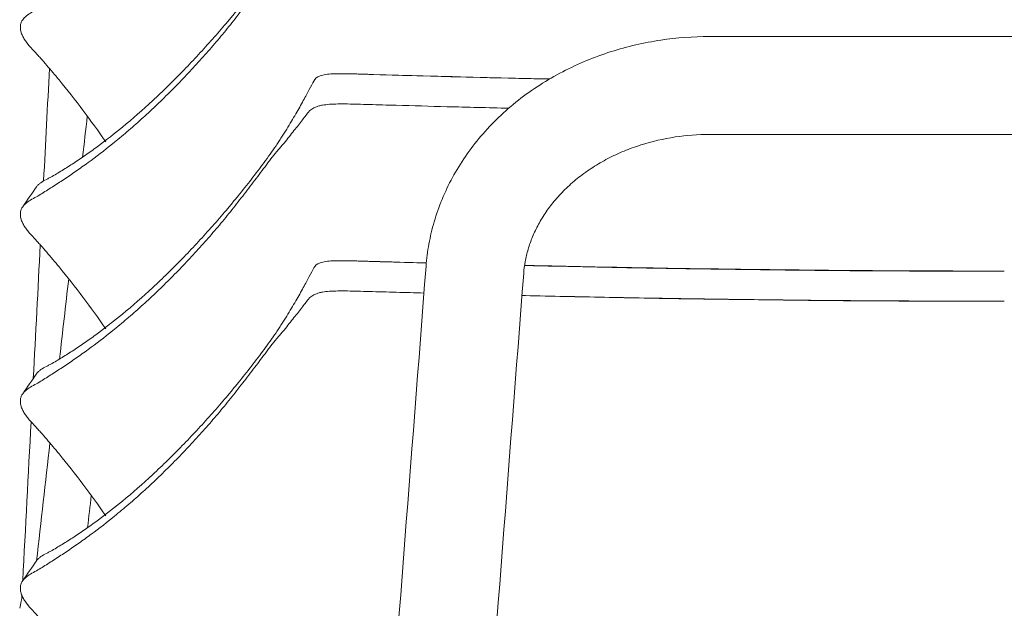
# Model space of a CAD drawing. Header units: centimetres. Extents: x -28 to 145, y -313 to 96.
# Tile 57 of 64: x -25 to 0, y 35 to 50. Entities that reach past the tile are written whole.
import ezdxf

# ---------------------------------------------------------------- set-up
doc = ezdxf.new("R2010")
doc.units = ezdxf.units.CM
doc.layers.add('Main lines', color=7, linetype='Continuous', lineweight=13, true_color=0x000000)
doc.layers.add('Predefinito', color=7, linetype='Continuous', true_color=0x000000)

# ---------------------------------------------------------------- blocks, each defined once
blk = doc.blocks.new('CB-298_Petal_Stacked_2D_Back')
at = {"layer": 'Main lines'}
for points, knots in [([(-22.523, 81.09), (-22.264, 81.303), (-22.006, 81.529), (-21.622, 81.884), (-21.495, 82.006), (-21.243, 82.252), (-21.118, 82.378), (-20.87, 82.632), (-20.747, 82.761), (-20.504, 83.023), (-20.384, 83.155), (-20.146, 83.422), (-20.028, 83.557), (-19.854, 83.761), (-19.796, 83.83), (-19.681, 83.968), (-19.623, 84.038), (-19.452, 84.248), (-19.339, 84.39), (-19.119, 84.674), (-19.011, 84.816), (-18.853, 85.03), (-18.801, 85.102), (-18.699, 85.245), (-18.648, 85.316), (-18.574, 85.424), (-18.55, 85.46), (-18.502, 85.532), (-18.479, 85.568), (-18.433, 85.639), (-18.411, 85.675), (-18.368, 85.745), (-18.347, 85.78), (-18.285, 85.883), (-18.246, 85.949), (-18.169, 86.077), (-18.132, 86.139), (-18.026, 86.32), (-17.962, 86.434), (-17.874, 86.591), (-17.847, 86.641), (-17.796, 86.736), (-17.772, 86.78), (-17.706, 86.906), (-17.669, 86.978), (-17.638, 87.039)], [-102.248931, -102.248931, -102.248931, -102.248931, -89.467814, -89.467814, -83.077256, -83.077256, -76.686698, -76.686698, -70.29614, -70.29614, -63.905582, -63.905582, -57.515024, -57.515024, -54.319744, -54.319744, -51.124465, -51.124465, -44.733907, -44.733907, -38.343349, -38.343349, -35.14807, -35.14807, -31.952791, -31.952791, -30.355151, -30.355151, -28.757512, -28.757512, -27.159872, -27.159872, -25.562233, -25.562233, -22.366954, -22.366954, -19.171675, -19.171675, -12.781116, -12.781116, -9.585837, -9.585837, -6.390558, -6.390558, 0, 0, 0, 0]), ([(-22.775, 80.665), (-22.652, 80.764), (-22.529, 80.866), (-22.284, 81.074), (-22.162, 81.181), (-21.92, 81.4), (-21.799, 81.512), (-21.559, 81.739), (-21.44, 81.855), (-21.204, 82.09), (-21.087, 82.209), (-20.855, 82.451), (-20.74, 82.573), (-20.514, 82.822), (-20.403, 82.947), (-20.182, 83.2), (-20.073, 83.328), (-19.911, 83.523), (-19.858, 83.589), (-19.752, 83.721), (-19.699, 83.787), (-19.541, 83.987), (-19.438, 84.121), (-19.232, 84.388), (-19.131, 84.521), (-18.98, 84.72), (-18.93, 84.786), (-18.856, 84.886), (-18.832, 84.919), (-18.782, 84.984), (-18.758, 85.017), (-18.683, 85.114), (-18.633, 85.177), (-18.556, 85.268), (-18.53, 85.298), (-18.479, 85.356), (-18.455, 85.385), (-18.383, 85.47), (-18.338, 85.525), (-18.252, 85.632), (-18.211, 85.684), (-18.131, 85.786), (-18.092, 85.834), (-18.019, 85.928), (-17.984, 85.973), (-17.884, 86.1), (-17.827, 86.175), (-17.777, 86.239)], [-96.043074, -96.043074, -96.043074, -96.043074, -90.040381, -90.040381, -84.037689, -84.037689, -78.034997, -78.034997, -72.032305, -72.032305, -66.029613, -66.029613, -60.026921, -60.026921, -54.024229, -54.024229, -48.021537, -48.021537, -45.020191, -45.020191, -42.018845, -42.018845, -36.016153, -36.016153, -30.01346, -30.01346, -27.012114, -27.012114, -25.511441, -25.511441, -24.010768, -24.010768, -21.009422, -21.009422, -19.508749, -19.508749, -18.008076, -18.008076, -15.00673, -15.00673, -12.005384, -12.005384, -9.004038, -9.004038, -6.002692, -6.002692, 0, 0, 0, 0]), ([(-25.07, 83.832), (-25.058, 83.849), (-25.044, 83.865), (-24.994, 83.918), (-24.951, 83.95), (-24.858, 84.008), (-24.808, 84.035), (-24.709, 84.09), (-24.659, 84.118), (-24.561, 84.177), (-24.513, 84.208), (-24.415, 84.27), (-24.366, 84.301), (-24.217, 84.396), (-24.117, 84.461), (-23.915, 84.595), (-23.813, 84.665), (-23.608, 84.808), (-23.504, 84.882), (-23.193, 85.109), (-22.984, 85.269), (-22.775, 85.438)], [-39.221961, -39.221961, -39.221961, -39.221961, -38.204893, -38.204893, -35.6579, -35.6579, -33.110907, -33.110907, -30.563914, -30.563914, -28.016921, -28.016921, -25.469928, -25.469928, -20.375943, -20.375943, -15.281957, -15.281957, -10.187971, -10.187971, 0, 0, 0, 0]), ([(-22.948, 80.716), (-23.137, 80.988), (-23.332, 81.255), (-23.727, 81.782), (-23.929, 82.041), (-24.191, 82.356), (-24.244, 82.419), (-24.349, 82.543), (-24.402, 82.605), (-24.507, 82.728), (-24.56, 82.79), (-24.641, 82.881), (-24.669, 82.911), (-24.724, 82.971), (-24.752, 83.001), (-24.835, 83.09), (-24.889, 83.15), (-24.962, 83.242), (-24.985, 83.273), (-25.017, 83.32), (-25.027, 83.336), (-25.046, 83.368), (-25.055, 83.384), (-25.08, 83.432), (-25.094, 83.463), (-25.115, 83.525), (-25.122, 83.556), (-25.13, 83.615), (-25.131, 83.644), (-25.126, 83.698), (-25.12, 83.725), (-25.103, 83.774), (-25.092, 83.797), (-25.075, 83.823), (-25.072, 83.827), (-25.07, 83.832)], [-81.503771, -81.503771, -81.503771, -81.503771, -71.3158, -71.3158, -61.127828, -61.127828, -58.580835, -58.580835, -56.033843, -56.033843, -53.48685, -53.48685, -52.213353, -52.213353, -50.939857, -50.939857, -48.392864, -48.392864, -47.119368, -47.119368, -46.482619, -46.482619, -45.845871, -45.845871, -44.572375, -44.572375, -43.298878, -43.298878, -42.025382, -42.025382, -40.751885, -40.751885, -39.478389, -39.478389, -39.221961, -39.221961, -39.221961, -39.221961]), ([(-7.534, 83.403), (-7.949, 83.403), (-8.364, 83.372), (-8.772, 83.311), (-9.204, 83.246), (-9.63, 83.148), (-10.042, 83.016), (-10.255, 82.949), (-10.464, 82.872), (-10.669, 82.788), (-10.877, 82.701), (-11.08, 82.606), (-11.278, 82.503), (-11.479, 82.399), (-11.674, 82.286), (-11.862, 82.165), (-12.051, 82.043), (-12.234, 81.913), (-12.41, 81.775), (-12.586, 81.637), (-12.754, 81.491), (-12.914, 81.338), (-13.073, 81.185), (-13.224, 81.025), (-13.366, 80.858), (-13.507, 80.693), (-13.639, 80.522), (-13.761, 80.344), (-13.881, 80.169), (-13.992, 79.989), (-14.093, 79.803), (-14.192, 79.621), (-14.281, 79.434), (-14.359, 79.244), (-14.436, 79.057), (-14.503, 78.867), (-14.56, 78.675), (-14.615, 78.487), (-14.66, 78.297), (-14.695, 78.105), (-14.729, 77.919), (-14.753, 77.731), (-14.768, 77.543)], [1204.208799, 1204.208799, 1204.208799, 1204.208799, 1216.666406, 1216.666406, 1216.666406, 1229.833414, 1229.833414, 1229.833414, 1236.628095, 1236.628095, 1236.628095, 1243.535767, 1243.535767, 1243.535767, 1250.528539, 1250.528539, 1250.528539, 1257.576284, 1257.576284, 1257.576284, 1264.646711, 1264.646711, 1264.646711, 1271.706991, 1271.706991, 1271.706991, 1278.72348, 1278.72348, 1278.72348, 1285.662909, 1285.662909, 1285.662909, 1292.493502, 1292.493502, 1292.493502, 1299.185617, 1299.185617, 1299.185617, 1305.712321, 1305.712321, 1305.712321, 1312.050638, 1312.050638, 1312.050638, 1312.050638]), ([(-22.523, 76.317), (-22.264, 76.53), (-22.006, 76.756), (-21.622, 77.112), (-21.495, 77.233), (-21.243, 77.479), (-21.118, 77.605), (-20.87, 77.859), (-20.747, 77.988), (-20.504, 78.25), (-20.384, 78.382), (-20.146, 78.649), (-20.028, 78.784), (-19.854, 78.988), (-19.796, 79.057), (-19.681, 79.196), (-19.623, 79.265), (-19.452, 79.476), (-19.339, 79.617), (-19.119, 79.901), (-19.011, 80.043), (-18.853, 80.257), (-18.801, 80.329), (-18.699, 80.472), (-18.648, 80.544), (-18.574, 80.651), (-18.55, 80.687), (-18.502, 80.759), (-18.479, 80.795), (-18.433, 80.866), (-18.411, 80.902), (-18.368, 80.972), (-18.347, 81.007), (-18.285, 81.11), (-18.246, 81.176), (-18.169, 81.304), (-18.132, 81.366), (-18.026, 81.547), (-17.962, 81.661), (-17.874, 81.818), (-17.847, 81.868), (-17.796, 81.963), (-17.772, 82.007), (-17.706, 82.133), (-17.669, 82.206), (-17.638, 82.267)], [-102.248931, -102.248931, -102.248931, -102.248931, -89.467814, -89.467814, -83.077256, -83.077256, -76.686698, -76.686698, -70.29614, -70.29614, -63.905582, -63.905582, -57.515024, -57.515024, -54.319744, -54.319744, -51.124465, -51.124465, -44.733907, -44.733907, -38.343349, -38.343349, -35.14807, -35.14807, -31.952791, -31.952791, -30.355151, -30.355151, -28.757512, -28.757512, -27.159872, -27.159872, -25.562233, -25.562233, -22.366954, -22.366954, -19.171675, -19.171675, -12.781116, -12.781116, -9.585837, -9.585837, -6.390558, -6.390558, 0, 0, 0, 0]), ([(-17.638, 82.267), (-17.607, 82.327), (-17.554, 82.37), (-17.453, 82.406), (-17.431, 82.412), (-17.384, 82.424), (-17.358, 82.429), (-17.277, 82.441), (-17.217, 82.447), (-17.084, 82.453), (-17.012, 82.454), (-16.894, 82.454), (-16.853, 82.453), (-16.77, 82.452), (-16.727, 82.451), (-16.635, 82.449), (-16.587, 82.447), (-16.536, 82.446)], [-25.337962, -25.337962, -25.337962, -25.337962, -19.003471, -19.003471, -17.419849, -17.419849, -15.836226, -15.836226, -12.668981, -12.668981, -9.501736, -9.501736, -7.918113, -7.918113, -6.33449, -6.33449, -4.615863, -4.615863, -4.615863, -4.615863]), ([(-16.536, 82.446), (-16.494, 82.445), (-16.451, 82.443), (-16.359, 82.441), (-16.309, 82.439), (-16.209, 82.436), (-16.159, 82.434), (-16.107, 82.433)], [-4.615863, -4.615863, -4.615863, -4.615863, -3.167245, -3.167245, -1.583623, -1.583623, 0, 0, 0, 0]), ([(-16.107, 82.433), (-15.686, 82.421), (-15.264, 82.409), (-14.841, 82.398), (-13.831, 82.37), (-12.94, 82.349), (-11.925, 82.326), (-11.821, 82.324), (-11.716, 82.322), (-11.611, 82.319)], [6.805336, 6.805336, 6.805336, 6.805336, 8.106351, 8.106351, 8.106351, 11.089247, 11.089247, 11.089247, 11.411648, 11.411648, 11.411648, 11.411648]), ([(-16.107, 82.433), (-14.796, 82.394), (-13.476, 82.358), (-11.969, 82.325), (-11.792, 82.321), (-11.615, 82.317)], [-163.088616, -163.088616, -163.088616, -163.088616, -122.316462, -122.316462, -116.888751, -116.888751, -116.888751, -116.888751]), ([(-17.777, 81.467), (-17.726, 81.531), (-17.659, 81.578), (-17.547, 81.619), (-17.523, 81.626), (-17.472, 81.639), (-17.445, 81.645), (-17.361, 81.66), (-17.299, 81.667), (-17.166, 81.677), (-17.095, 81.679), (-16.98, 81.681), (-16.94, 81.681), (-16.858, 81.681), (-16.817, 81.681), (-16.689, 81.679), (-16.601, 81.677), (-16.418, 81.672), (-16.323, 81.67), (-16.225, 81.667)], [0, 0, 0, 0, 6.050513, 6.050513, 7.563141, 7.563141, 9.075769, 9.075769, 12.101025, 12.101025, 15.126282, 15.126282, 16.63891, 16.63891, 18.151538, 18.151538, 21.176794, 21.176794, 24.20205, 24.20205, 24.20205, 24.20205]), ([(-15.528, 81.647), (-15.099, 81.635), (-14.668, 81.623), (-13.711, 81.598), (-13.184, 81.585), (-12.656, 81.572)], [7.21369, 7.21369, 7.21369, 7.21369, 20.537652, 20.537652, 36.751872, 36.751872, 36.751872, 36.751872]), ([(-22.775, 75.892), (-22.652, 75.991), (-22.529, 76.093), (-22.284, 76.301), (-22.162, 76.408), (-21.92, 76.627), (-21.799, 76.739), (-21.559, 76.966), (-21.44, 77.082), (-21.204, 77.317), (-21.087, 77.437), (-20.855, 77.678), (-20.74, 77.8), (-20.514, 78.049), (-20.403, 78.174), (-20.182, 78.428), (-20.073, 78.555), (-19.911, 78.75), (-19.858, 78.816), (-19.752, 78.948), (-19.699, 79.015), (-19.541, 79.214), (-19.438, 79.348), (-19.232, 79.615), (-19.131, 79.749), (-18.98, 79.947), (-18.93, 80.014), (-18.856, 80.113), (-18.832, 80.146), (-18.782, 80.212), (-18.758, 80.244), (-18.683, 80.341), (-18.633, 80.404), (-18.556, 80.496), (-18.53, 80.525), (-18.479, 80.583), (-18.455, 80.612), (-18.383, 80.697), (-18.338, 80.752), (-18.252, 80.859), (-18.211, 80.912), (-18.131, 81.013), (-18.092, 81.062), (-18.019, 81.155), (-17.984, 81.2), (-17.884, 81.328), (-17.827, 81.402), (-17.777, 81.467)], [-96.043074, -96.043074, -96.043074, -96.043074, -90.040381, -90.040381, -84.037689, -84.037689, -78.034997, -78.034997, -72.032305, -72.032305, -66.029613, -66.029613, -60.026921, -60.026921, -54.024229, -54.024229, -48.021537, -48.021537, -45.020191, -45.020191, -42.018845, -42.018845, -36.016153, -36.016153, -30.01346, -30.01346, -27.012114, -27.012114, -25.511441, -25.511441, -24.010768, -24.010768, -21.009422, -21.009422, -19.508749, -19.508749, -18.008076, -18.008076, -15.00673, -15.00673, -12.005384, -12.005384, -9.004038, -9.004038, -6.002692, -6.002692, 0, 0, 0, 0]), ([(-24.716, 79.566), (-24.701, 79.586), (-24.685, 79.605), (-24.648, 79.64), (-24.628, 79.657), (-24.563, 79.702), (-24.515, 79.729), (-24.441, 79.767), (-24.416, 79.78), (-24.366, 79.806), (-24.341, 79.819), (-24.268, 79.86), (-24.219, 79.888), (-24.122, 79.947), (-24.074, 79.977), (-23.927, 80.068), (-23.828, 80.13), (-23.63, 80.26), (-23.531, 80.328), (-23.331, 80.468), (-23.231, 80.541), (-22.929, 80.765), (-22.726, 80.923), (-22.523, 81.09)], [42.921811, 42.921811, 42.921811, 42.921811, 44.150995, 44.150995, 45.412452, 45.412452, 47.935366, 47.935366, 49.196823, 49.196823, 50.45828, 50.45828, 52.981193, 52.981193, 55.504107, 55.504107, 60.549935, 60.549935, 65.595763, 65.595763, 70.641591, 70.641591, 80.733247, 80.733247, 80.733247, 80.733247]), ([(-12.275, 77.35), (-12.267, 77.453), (-12.254, 77.555), (-12.235, 77.657), (-12.216, 77.762), (-12.191, 77.867), (-12.161, 77.971), (-12.129, 78.078), (-12.092, 78.185), (-12.049, 78.29), (-12.004, 78.398), (-11.953, 78.505), (-11.896, 78.61), (-11.838, 78.718), (-11.773, 78.823), (-11.701, 78.927), (-11.629, 79.033), (-11.549, 79.136), (-11.464, 79.236), (-11.377, 79.338), (-11.284, 79.437), (-11.184, 79.532), (-11.084, 79.628), (-10.977, 79.721), (-10.865, 79.809), (-10.752, 79.898), (-10.633, 79.982), (-10.509, 80.062), (-10.386, 80.142), (-10.257, 80.217), (-10.123, 80.286), (-9.991, 80.355), (-9.853, 80.419), (-9.712, 80.478), (-9.573, 80.535), (-9.43, 80.588), (-9.284, 80.634), (-9, 80.725), (-8.704, 80.793), (-8.403, 80.838), (-8.116, 80.881), (-7.825, 80.903), (-7.534, 80.903)], [3139.027471, 3139.027471, 3139.027471, 3139.027471, 3143.217625, 3143.217625, 3143.217625, 3147.540825, 3147.540825, 3147.540825, 3151.987364, 3151.987364, 3151.987364, 3156.544793, 3156.544793, 3156.544793, 3161.198197, 3161.198197, 3161.198197, 3165.930091, 3165.930091, 3165.930091, 3170.720441, 3170.720441, 3170.720441, 3175.547229, 3175.547229, 3175.547229, 3180.387247, 3180.387247, 3180.387247, 3185.216104, 3185.216104, 3185.216104, 3190.009646, 3190.009646, 3190.009646, 3194.7444, 3194.7444, 3194.7444, 3203.963402, 3203.963402, 3203.963402, 3212.713694, 3212.713694, 3212.713694, 3212.713694]), ([(-25.07, 79.059), (-25.058, 79.076), (-25.044, 79.092), (-24.994, 79.145), (-24.951, 79.177), (-24.858, 79.236), (-24.808, 79.262), (-24.709, 79.317), (-24.659, 79.345), (-24.561, 79.404), (-24.513, 79.435), (-24.415, 79.497), (-24.366, 79.528), (-24.217, 79.623), (-24.117, 79.688), (-23.915, 79.823), (-23.813, 79.892), (-23.608, 80.035), (-23.504, 80.109), (-23.193, 80.336), (-22.984, 80.496), (-22.775, 80.665)], [-39.221961, -39.221961, -39.221961, -39.221961, -38.204893, -38.204893, -35.6579, -35.6579, -33.110907, -33.110907, -30.563914, -30.563914, -28.016921, -28.016921, -25.469928, -25.469928, -20.375943, -20.375943, -15.281957, -15.281957, -10.187971, -10.187971, 0, 0, 0, 0]), ([(-22.948, 75.943), (-23.137, 76.215), (-23.332, 76.482), (-23.727, 77.009), (-23.929, 77.268), (-24.191, 77.583), (-24.244, 77.646), (-24.349, 77.77), (-24.402, 77.832), (-24.507, 77.956), (-24.56, 78.017), (-24.641, 78.108), (-24.669, 78.138), (-24.724, 78.198), (-24.752, 78.228), (-24.835, 78.318), (-24.889, 78.377), (-24.962, 78.469), (-24.985, 78.5), (-25.017, 78.547), (-25.027, 78.563), (-25.046, 78.595), (-25.055, 78.611), (-25.08, 78.659), (-25.094, 78.69), (-25.115, 78.752), (-25.122, 78.783), (-25.13, 78.843), (-25.131, 78.871), (-25.126, 78.926), (-25.12, 78.952), (-25.103, 79.001), (-25.092, 79.024), (-25.075, 79.05), (-25.072, 79.055), (-25.07, 79.059)], [-81.503771, -81.503771, -81.503771, -81.503771, -71.3158, -71.3158, -61.127828, -61.127828, -58.580835, -58.580835, -56.033843, -56.033843, -53.48685, -53.48685, -52.213353, -52.213353, -50.939857, -50.939857, -48.392864, -48.392864, -47.119368, -47.119368, -46.482619, -46.482619, -45.845871, -45.845871, -44.572375, -44.572375, -43.298878, -43.298878, -42.025382, -42.025382, -40.751885, -40.751885, -39.478389, -39.478389, -39.221961, -39.221961, -39.221961, -39.221961]), ([(-22.523, 71.544), (-22.264, 71.757), (-22.006, 71.983), (-21.622, 72.339), (-21.495, 72.46), (-21.243, 72.707), (-21.118, 72.832), (-20.87, 73.086), (-20.747, 73.216), (-20.504, 73.477), (-20.384, 73.609), (-20.146, 73.876), (-20.028, 74.011), (-19.854, 74.216), (-19.796, 74.284), (-19.681, 74.423), (-19.623, 74.493), (-19.452, 74.703), (-19.339, 74.844), (-19.119, 75.128), (-19.011, 75.271), (-18.853, 75.485), (-18.801, 75.556), (-18.699, 75.699), (-18.648, 75.771), (-18.574, 75.878), (-18.55, 75.914), (-18.502, 75.986), (-18.479, 76.022), (-18.433, 76.093), (-18.411, 76.129), (-18.368, 76.199), (-18.347, 76.234), (-18.285, 76.337), (-18.246, 76.403), (-18.169, 76.531), (-18.132, 76.593), (-18.026, 76.774), (-17.962, 76.888), (-17.874, 77.045), (-17.847, 77.096), (-17.796, 77.19), (-17.772, 77.235), (-17.706, 77.36), (-17.669, 77.433), (-17.638, 77.494)], [-102.248931, -102.248931, -102.248931, -102.248931, -89.467814, -89.467814, -83.077256, -83.077256, -76.686698, -76.686698, -70.29614, -70.29614, -63.905582, -63.905582, -57.515024, -57.515024, -54.319744, -54.319744, -51.124465, -51.124465, -44.733907, -44.733907, -38.343349, -38.343349, -35.14807, -35.14807, -31.952791, -31.952791, -30.355151, -30.355151, -28.757512, -28.757512, -27.159872, -27.159872, -25.562233, -25.562233, -22.366954, -22.366954, -19.171675, -19.171675, -12.781116, -12.781116, -9.585837, -9.585837, -6.390558, -6.390558, 0, 0, 0, 0]), ([(-17.638, 77.494), (-17.607, 77.554), (-17.554, 77.597), (-17.453, 77.633), (-17.431, 77.64), (-17.384, 77.651), (-17.358, 77.656), (-17.277, 77.668), (-17.217, 77.674), (-17.084, 77.68), (-17.012, 77.681), (-16.894, 77.681), (-16.853, 77.681), (-16.77, 77.679), (-16.727, 77.678), (-16.635, 77.676), (-16.587, 77.675), (-16.536, 77.673)], [-25.337962, -25.337962, -25.337962, -25.337962, -19.003471, -19.003471, -17.419849, -17.419849, -15.836226, -15.836226, -12.668981, -12.668981, -9.501736, -9.501736, -7.918113, -7.918113, -6.33449, -6.33449, -4.615863, -4.615863, -4.615863, -4.615863]), ([(-16.536, 77.673), (-16.494, 77.672), (-16.451, 77.671), (-16.359, 77.668), (-16.309, 77.666), (-16.209, 77.663), (-16.159, 77.662), (-16.107, 77.66)], [-4.615863, -4.615863, -4.615863, -4.615863, -3.167245, -3.167245, -1.583623, -1.583623, 0, 0, 0, 0]), ([(-16.107, 77.661), (-15.686, 77.648), (-15.264, 77.637), (-14.841, 77.625), (-14.814, 77.624), (-14.788, 77.624), (-14.761, 77.623)], [6.805336, 6.805336, 6.805336, 6.805336, 8.106351, 8.106351, 8.106351, 8.185751, 8.185751, 8.185751, 8.185751]), ([(-12.252, 77.558), (-12.217, 77.557), (-12.181, 77.557), (-11.814, 77.548), (-11.481, 77.541), (-10.814, 77.527), (-10.48, 77.519), (-9.81, 77.505), (-9.475, 77.499), (-8.803, 77.486), (-8.467, 77.481), (-7.792, 77.471), (-7.455, 77.466), (-6.78, 77.458), (-6.442, 77.453), (-5.766, 77.445), (-5.428, 77.44), (-4.751, 77.433), (-4.413, 77.429), (-3.396, 77.421), (-2.718, 77.418), (-1.36, 77.414), (-0.68, 77.412), (0, 77.412)], [-123.39471, -123.39471, -123.39471, -123.39471, -122.316462, -122.316462, -112.123423, -112.123423, -101.930385, -101.930385, -91.737346, -91.737346, -81.544308, -81.544308, -71.351269, -71.351269, -61.158231, -61.158231, -50.965192, -50.965192, -40.772154, -40.772154, -20.386077, -20.386077, 0, 0, 0, 0]), ([(-12.251, 77.561), (-12.144, 77.558), (-12.035, 77.556), (-11.925, 77.553), (-10.954, 77.532), (-9.949, 77.511), (-8.967, 77.494), (-7.962, 77.476), (-7, 77.465), (-5.987, 77.452), (-5.49, 77.446), (-4.991, 77.44), (-4.493, 77.435), (-3.994, 77.43), (-3.495, 77.427), (-2.996, 77.424), (-2.497, 77.422), (-1.998, 77.42), (-1.499, 77.418), (-0.999, 77.417), (-0.499, 77.416), (0, 77.416)], [10.76571, 10.76571, 10.76571, 10.76571, 11.089247, 11.089247, 11.089247, 14.086128, 14.086128, 14.086128, 17.092945, 17.092945, 17.092945, 18.591826, 18.591826, 18.591826, 20.091534, 20.091534, 20.091534, 21.591223, 21.591223, 21.591223, 23.090179, 23.090179, 23.090179, 23.090179]), ([(-17.777, 76.694), (-17.726, 76.759), (-17.659, 76.805), (-17.547, 76.846), (-17.523, 76.853), (-17.472, 76.866), (-17.445, 76.872), (-17.361, 76.887), (-17.299, 76.894), (-17.166, 76.904), (-17.095, 76.907), (-16.98, 76.908), (-16.94, 76.909), (-16.858, 76.908), (-16.817, 76.908), (-16.689, 76.906), (-16.601, 76.904), (-16.418, 76.899), (-16.323, 76.897), (-16.225, 76.894)], [0, 0, 0, 0, 6.050513, 6.050513, 7.563141, 7.563141, 9.075769, 9.075769, 12.101025, 12.101025, 15.126282, 15.126282, 16.63891, 16.63891, 18.151538, 18.151538, 21.176794, 21.176794, 24.20205, 24.20205, 24.20205, 24.20205]), ([(-12.318, 76.792), (-12.29, 76.791), (-12.261, 76.79), (-11.562, 76.775), (-10.889, 76.76), (-9.876, 76.739), (-9.537, 76.732), (-8.86, 76.72), (-8.522, 76.714), (-7.505, 76.699), (-6.826, 76.691), (-5.806, 76.678), (-5.465, 76.674), (-4.784, 76.666), (-4.444, 76.662), (-3.421, 76.654), (-2.738, 76.651), (-1.37, 76.647), (-0.686, 76.645), (0, 76.645)], [40.201131, 40.201131, 40.201131, 40.201131, 41.075305, 41.075305, 61.612957, 61.612957, 71.881783, 71.881783, 82.150609, 82.150609, 102.688262, 102.688262, 112.957088, 112.957088, 123.225914, 123.225914, 143.763566, 143.763566, 164.301218, 164.301218, 164.301218, 164.301218]), ([(-11.805, 76.781), (-11.358, 76.771), (-10.919, 76.762), (-10.465, 76.752), (-9.971, 76.742), (-9.475, 76.733), (-8.981, 76.724), (-8.343, 76.713), (-7.701, 76.704), (-7.049, 76.695), (-6.702, 76.691), (-6.346, 76.686), (-5.997, 76.682), (-5.54, 76.676), (-5.071, 76.671), (-4.591, 76.666), (-4.561, 76.666), (-4.53, 76.665), (-4.5, 76.665), (-4.496, 76.665), (-4.492, 76.665), (-4.487, 76.665), (-3.99, 76.66), (-3.495, 76.657), (-3, 76.654), (-2.497, 76.652), (-2.006, 76.65), (-1.501, 76.648), (-1.002, 76.647), (-0.499, 76.646), (0, 76.646)], [11.23766, 11.23766, 11.23766, 11.23766, 12.598825, 12.598825, 12.598825, 14.097191, 14.097191, 14.097191, 16.049662, 16.049662, 16.049662, 17.108439, 17.108439, 17.108439, 18.518022, 18.518022, 18.518022, 18.609364, 18.609364, 18.609364, 18.621711, 18.621711, 18.621711, 20.112491, 20.112491, 20.112491, 21.614134, 21.614134, 21.614134, 23.115313, 23.115313, 23.115313, 23.115313]), ([(-22.775, 71.12), (-22.652, 71.219), (-22.529, 71.32), (-22.284, 71.529), (-22.162, 71.635), (-21.92, 71.854), (-21.799, 71.966), (-21.559, 72.194), (-21.44, 72.309), (-21.204, 72.545), (-21.087, 72.664), (-20.855, 72.905), (-20.74, 73.027), (-20.514, 73.276), (-20.403, 73.402), (-20.182, 73.655), (-20.073, 73.782), (-19.911, 73.978), (-19.858, 74.043), (-19.752, 74.175), (-19.699, 74.242), (-19.541, 74.442), (-19.438, 74.576), (-19.232, 74.843), (-19.131, 74.976), (-18.98, 75.175), (-18.93, 75.241), (-18.856, 75.34), (-18.832, 75.373), (-18.782, 75.439), (-18.758, 75.471), (-18.683, 75.568), (-18.633, 75.632), (-18.556, 75.723), (-18.53, 75.752), (-18.479, 75.81), (-18.455, 75.839), (-18.383, 75.924), (-18.338, 75.979), (-18.252, 76.087), (-18.211, 76.139), (-18.131, 76.24), (-18.092, 76.289), (-18.019, 76.382), (-17.984, 76.427), (-17.884, 76.555), (-17.827, 76.63), (-17.777, 76.694)], [-96.043074, -96.043074, -96.043074, -96.043074, -90.040381, -90.040381, -84.037689, -84.037689, -78.034997, -78.034997, -72.032305, -72.032305, -66.029613, -66.029613, -60.026921, -60.026921, -54.024229, -54.024229, -48.021537, -48.021537, -45.020191, -45.020191, -42.018845, -42.018845, -36.016153, -36.016153, -30.01346, -30.01346, -27.012114, -27.012114, -25.511441, -25.511441, -24.010768, -24.010768, -21.009422, -21.009422, -19.508749, -19.508749, -18.008076, -18.008076, -15.00673, -15.00673, -12.005384, -12.005384, -9.004038, -9.004038, -6.002692, -6.002692, 0, 0, 0, 0]), ([(-24.716, 74.793), (-24.701, 74.814), (-24.685, 74.832), (-24.648, 74.868), (-24.628, 74.884), (-24.563, 74.93), (-24.515, 74.956), (-24.441, 74.994), (-24.416, 75.007), (-24.366, 75.033), (-24.341, 75.046), (-24.268, 75.087), (-24.219, 75.116), (-24.122, 75.174), (-24.074, 75.204), (-23.927, 75.295), (-23.828, 75.357), (-23.63, 75.487), (-23.531, 75.555), (-23.331, 75.696), (-23.231, 75.768), (-22.929, 75.992), (-22.726, 76.151), (-22.523, 76.317)], [42.921811, 42.921811, 42.921811, 42.921811, 44.150995, 44.150995, 45.412452, 45.412452, 47.935366, 47.935366, 49.196823, 49.196823, 50.45828, 50.45828, 52.981193, 52.981193, 55.504107, 55.504107, 60.549935, 60.549935, 65.595763, 65.595763, 70.641591, 70.641591, 80.733247, 80.733247, 80.733247, 80.733247]), ([(-25.07, 74.286), (-25.058, 74.303), (-25.044, 74.319), (-24.994, 74.372), (-24.951, 74.404), (-24.858, 74.463), (-24.808, 74.489), (-24.709, 74.544), (-24.659, 74.572), (-24.561, 74.631), (-24.513, 74.662), (-24.415, 74.724), (-24.366, 74.756), (-24.217, 74.851), (-24.117, 74.915), (-23.915, 75.05), (-23.813, 75.119), (-23.608, 75.262), (-23.504, 75.336), (-23.193, 75.563), (-22.984, 75.724), (-22.775, 75.892)], [-39.221961, -39.221961, -39.221961, -39.221961, -38.204893, -38.204893, -35.6579, -35.6579, -33.110907, -33.110907, -30.563914, -30.563914, -28.016921, -28.016921, -25.469928, -25.469928, -20.375943, -20.375943, -15.281957, -15.281957, -10.187971, -10.187971, 0, 0, 0, 0]), ([(-22.948, 71.17), (-23.137, 71.442), (-23.332, 71.709), (-23.727, 72.236), (-23.929, 72.495), (-24.191, 72.81), (-24.244, 72.873), (-24.349, 72.997), (-24.402, 73.059), (-24.507, 73.183), (-24.56, 73.244), (-24.641, 73.335), (-24.669, 73.365), (-24.724, 73.425), (-24.752, 73.455), (-24.835, 73.545), (-24.889, 73.604), (-24.962, 73.696), (-24.985, 73.727), (-25.017, 73.774), (-25.027, 73.79), (-25.046, 73.822), (-25.055, 73.838), (-25.08, 73.886), (-25.094, 73.918), (-25.115, 73.98), (-25.122, 74.011), (-25.13, 74.07), (-25.131, 74.098), (-25.126, 74.153), (-25.12, 74.179), (-25.103, 74.229), (-25.092, 74.252), (-25.075, 74.278), (-25.072, 74.282), (-25.07, 74.286)], [-81.503771, -81.503771, -81.503771, -81.503771, -71.3158, -71.3158, -61.127828, -61.127828, -58.580835, -58.580835, -56.033843, -56.033843, -53.48685, -53.48685, -52.213353, -52.213353, -50.939857, -50.939857, -48.392864, -48.392864, -47.119368, -47.119368, -46.482619, -46.482619, -45.845871, -45.845871, -44.572375, -44.572375, -43.298878, -43.298878, -42.025382, -42.025382, -40.751885, -40.751885, -39.478389, -39.478389, -39.221961, -39.221961, -39.221961, -39.221961]), ([(-24.716, 70.021), (-24.701, 70.041), (-24.685, 70.06), (-24.648, 70.095), (-24.628, 70.111), (-24.563, 70.157), (-24.515, 70.183), (-24.441, 70.221), (-24.416, 70.234), (-24.366, 70.26), (-24.341, 70.273), (-24.268, 70.314), (-24.219, 70.343), (-24.122, 70.402), (-24.074, 70.432), (-23.927, 70.522), (-23.828, 70.585), (-23.63, 70.715), (-23.531, 70.782), (-23.331, 70.923), (-23.231, 70.995), (-22.929, 71.219), (-22.726, 71.378), (-22.523, 71.544)], [42.921811, 42.921811, 42.921811, 42.921811, 44.150995, 44.150995, 45.412452, 45.412452, 47.935366, 47.935366, 49.196823, 49.196823, 50.45828, 50.45828, 52.981193, 52.981193, 55.504107, 55.504107, 60.549935, 60.549935, 65.595763, 65.595763, 70.641591, 70.641591, 80.733247, 80.733247, 80.733247, 80.733247]), ([(-25.07, 69.513), (-25.058, 69.53), (-25.044, 69.546), (-24.994, 69.599), (-24.951, 69.631), (-24.858, 69.69), (-24.808, 69.716), (-24.709, 69.771), (-24.659, 69.799), (-24.561, 69.859), (-24.513, 69.889), (-24.415, 69.951), (-24.366, 69.983), (-24.217, 70.078), (-24.117, 70.143), (-23.915, 70.277), (-23.813, 70.346), (-23.608, 70.49), (-23.504, 70.563), (-23.193, 70.791), (-22.984, 70.951), (-22.775, 71.12)], [-39.221961, -39.221961, -39.221961, -39.221961, -38.204893, -38.204893, -35.6579, -35.6579, -33.110907, -33.110907, -30.563914, -30.563914, -28.016921, -28.016921, -25.469928, -25.469928, -20.375943, -20.375943, -15.281957, -15.281957, -10.187971, -10.187971, 0, 0, 0, 0]), ([(-22.948, 66.398), (-23.137, 66.669), (-23.332, 66.937), (-23.727, 67.463), (-23.929, 67.722), (-24.191, 68.038), (-24.244, 68.1), (-24.349, 68.225), (-24.402, 68.287), (-24.507, 68.41), (-24.56, 68.471), (-24.641, 68.562), (-24.669, 68.592), (-24.724, 68.653), (-24.752, 68.682), (-24.835, 68.772), (-24.889, 68.832), (-24.962, 68.923), (-24.985, 68.954), (-25.017, 69.002), (-25.027, 69.017), (-25.046, 69.049), (-25.055, 69.066), (-25.08, 69.113), (-25.094, 69.145), (-25.115, 69.207), (-25.122, 69.238), (-25.13, 69.297), (-25.131, 69.325), (-25.126, 69.38), (-25.12, 69.406), (-25.103, 69.456), (-25.092, 69.479), (-25.075, 69.505), (-25.072, 69.509), (-25.07, 69.513)], [-81.503771, -81.503771, -81.503771, -81.503771, -71.3158, -71.3158, -61.127828, -61.127828, -58.580835, -58.580835, -56.033843, -56.033843, -53.48685, -53.48685, -52.213353, -52.213353, -50.939857, -50.939857, -48.392864, -48.392864, -47.119368, -47.119368, -46.482619, -46.482619, -45.845871, -45.845871, -44.572375, -44.572375, -43.298878, -43.298878, -42.025382, -42.025382, -40.751885, -40.751885, -39.478389, -39.478389, -39.221961, -39.221961, -39.221961, -39.221961]), ([(-25.146, 68.808), (-25.129, 68.867), (-25.116, 68.927), (-25.106, 68.988), (-25.098, 69.036), (-25.092, 69.084), (-25.088, 69.133)], [0, 0, 0, 0, 0.2045955, 0.2045955, 0.2045955, 0.3660134, 0.3660134, 0.3660134, 0.3660134])]:
    blk.add_open_spline(points, degree=3, knots=knots, dxfattribs=at)
for points in [[(0, 83.403), (-2.511, 83.403), (-5.023, 83.403), (-7.534, 83.403)], [(7.534, 83.403), (5.023, 83.403), (2.511, 83.403), (0, 83.403)], [(-24.535, 79.717), (-24.485, 80.673), (-24.435, 81.629), (-24.385, 82.585)], [(-16.225, 81.667), (-15.993, 81.66), (-15.761, 81.653), (-15.528, 81.647)], [(-23.54, 80.322), (-23.5, 80.672), (-23.46, 81.022), (-23.42, 81.373)], [(-7.534, 80.903), (-5.023, 80.903), (-2.511, 80.903), (0, 80.903)], [(0, 80.903), (2.511, 80.903), (5.023, 80.903), (7.534, 80.903)], [(-25.07, 79.059), (-24.952, 79.228), (-24.834, 79.397), (-24.716, 79.566)], [(-24.798, 74.675), (-24.739, 75.812), (-24.679, 76.948), (-24.62, 78.084)], [(-14.768, 77.543), (-15.536, 67.597), (-16.304, 57.651), (-17.071, 47.705)], [(-16.107, 77.66), (-15.66, 77.647), (-15.211, 77.634), (-14.761, 77.622)], [(-24.128, 75.171), (-24.05, 75.854), (-23.972, 76.537), (-23.895, 77.219)], [(-14.579, 47.513), (-13.811, 57.459), (-13.043, 67.404), (-12.275, 77.35)], [(-16.225, 76.894), (-15.993, 76.887), (-15.761, 76.881), (-15.528, 76.874)], [(-15.528, 76.874), (-15.293, 76.868), (-15.057, 76.861), (-14.821, 76.855)], [(-25.07, 74.286), (-24.952, 74.455), (-24.834, 74.624), (-24.716, 74.793)], [(-25.068, 69.516), (-24.997, 70.867), (-24.926, 72.218), (-24.856, 73.569)], [(-24.716, 70.02), (-24.602, 71.022), (-24.488, 72.024), (-24.373, 73.026)], [(-23.318, 71.688), (-23.349, 71.414), (-23.381, 71.14), (-23.412, 70.866)], [(-25.07, 69.513), (-24.952, 69.682), (-24.834, 69.851), (-24.716, 70.021)]]:
    blk.add_open_spline(points, degree=3, dxfattribs=at)

msp = doc.modelspace()

# ---------------------------------------------------------------- block references
at = {"layer": 'Predefinito'}
msp.add_blockref('CB-298_Petal_Stacked_2D_Back', (0, -34.038), dxfattribs=at)

doc.saveas('drawing.dxf')
